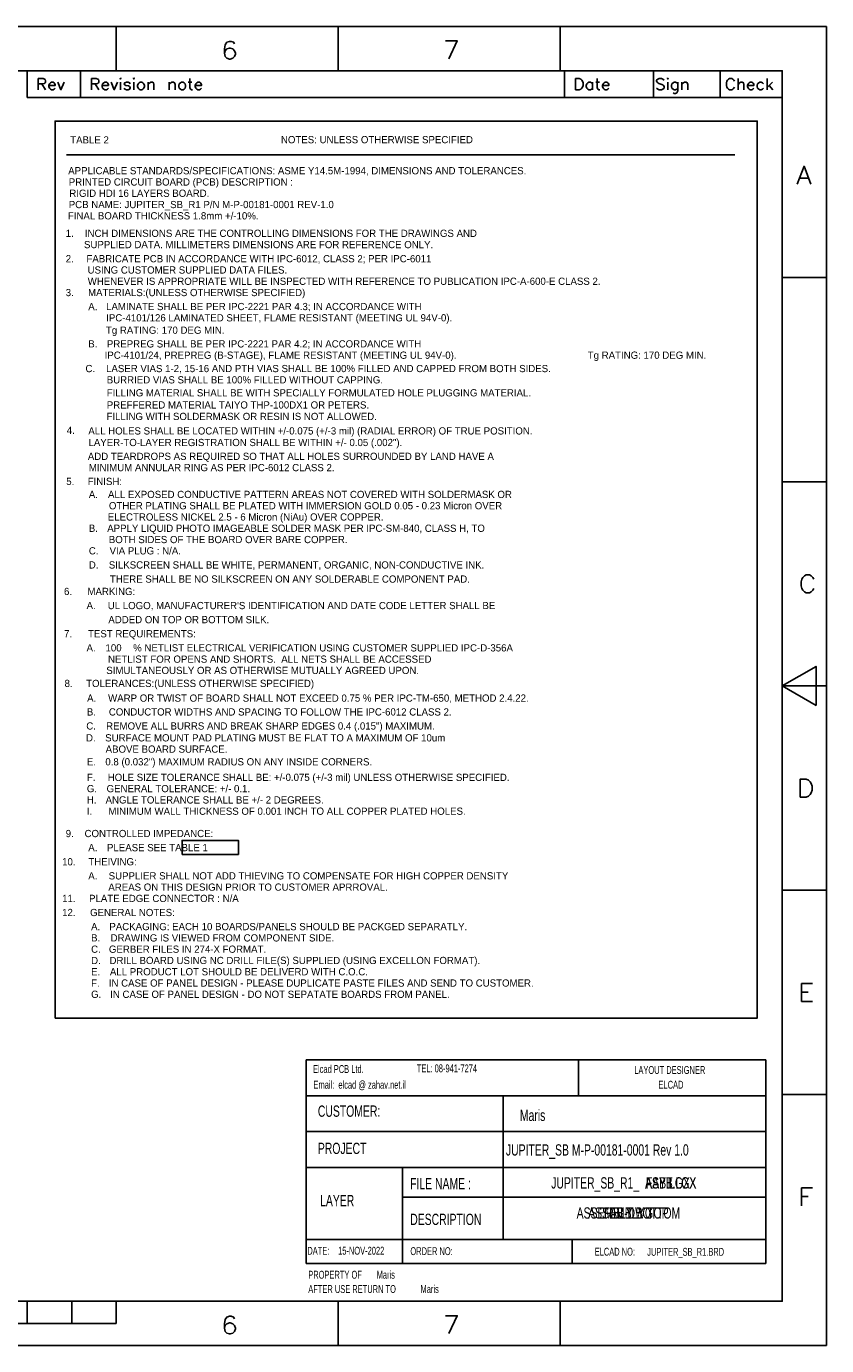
# Model space of a CAD drawing. Extents: x -84 to 336, y -47 to 250.
# Tile 40 of 40: x 155 to 336, y -47 to 250. Entities that reach past the tile are written whole.
import ezdxf
from ezdxf.enums import TextEntityAlignment as Align

# ---------------------------------------------------------------- set-up
doc = ezdxf.new("R2010")
doc.units = 0
for name, color, linetype in [('BG_DRILL_NOTES', 7, 'CONTINUOUS'), ('BG_HEADER_MARIS', 7, 'CONTINUOUS'), ('BG_TITLE_A3', 7, 'CONTINUOUS'), ('MA_FAB', 7, 'CONTINUOUS'), ('PG_ASSEMBLY_BOTTOM', 7, 'CONTINUOUS'), ('PG_ASSEMBLY_TOP', 7, 'CONTINUOUS')]:
    doc.layers.add(name, color=color, linetype=linetype)

msp = doc.modelspace()

# ---------------------------------------------------------------- linework, layer by layer
at = {"layer": 'BG_DRILL_NOTES'}
for points in [[(161.94786, 26.618692), (320.06286, 26.618692), (320.06286, 228.548692), (161.94786, 228.548692), (161.94786, 26.618692)], [(164.48786, 220.928692), (314.98286, 220.928692)]]:
    msp.add_lwpolyline(points, dxfattribs=at)
msp.add_lwpolyline([(190.52286, 63.448692), (203.22286, 63.448692), (203.22286, 66.623692), (190.52286, 66.623692)], close=True, dxfattribs=at)
at = {"layer": 'BG_HEADER_MARIS'}
for points in [[(218.44762, -28.649168), (218.444064, 17.197832)], [(218.444064, 17.197832), (321.95262, 17.197832)], [(279.83942, 9.095232), (279.83942, 17.223232)], [(321.95262, -28.649168), (321.95135, 17.195038)], [(218.44762, 9.120632), (321.95262, 9.120632)], [(262.82142, -7.059168), (262.82142, 9.133332)], [(218.44762, 1.068832), (321.95262, 1.068832)], [(218.44762, -7.059168), (321.95262, -7.059168)], [(240.16462, -23.289768), (240.161826, -7.091934)], [(262.82142, -23.289768), (262.81761, -7.084314)], [(240.11636, -13.70457), (321.95262, -13.739368)], [(218.44762, -23.264368), (321.95262, -23.264368)], [(240.16462, -28.674568), (240.16462, -23.277068)], [(278.39162, -28.649168), (278.39162, -23.251668)], [(218.44762, -28.649168), (321.95262, -28.649168)]]:
    msp.add_lwpolyline(points, dxfattribs=at)
at = {"layer": 'BG_TITLE_A3'}
for points in [[(335.675986, 249.876564), (-84.323936, 249.876564)], [(175.676052, 239.876584), (175.676052, 249.876564)], [(225.675952, 239.876584), (225.675952, 249.876564)], [(275.676106, 239.876584), (275.676106, 249.876564)], [(335.675986, -47.12335), (335.675986, 249.876564)], [(250.609354, 242.592098), (252.5141, 246.59209), (249.847608, 246.59209)], [(202.344274, 245.930928), (202.153774, 246.311928), (201.582274, 246.502428), (201.201274, 246.502428), (200.629774, 246.311928), (200.249028, 245.740428), (200.058528, 244.787928), (200.058528, 243.835682), (200.249028, 243.073682), (200.629774, 242.692682), (201.201274, 242.502436), (201.391774, 242.502436), (201.963274, 242.692682), (202.344274, 243.073682), (202.53452, 243.645182), (202.53452, 243.835682), (202.344274, 244.407182), (201.963274, 244.787928), (201.391774, 244.978428), (201.201274, 244.978428), (200.629774, 244.787928), (200.249028, 244.407182), (200.058528, 243.835682)], [(325.676006, 239.876584), (-74.323956, 239.876584)], [(155.676092, 233.876596), (155.676092, 239.876584)], [(158.152338, 235.626656), (158.152338, 238.126778), (159.22371, 238.126778), (159.580834, 238.007652), (159.69996, 237.888526), (159.818832, 237.650528), (159.818832, 237.412276), (159.69996, 237.174278), (159.580834, 237.055152), (159.22371, 236.93628), (158.152338, 236.93628)], [(167.676068, 233.876596), (167.676068, 239.876584)], [(170.152314, 235.626656), (170.152314, 238.126778), (171.223686, 238.126778), (171.58081, 238.007652), (171.699936, 237.888526), (171.818808, 237.650528), (171.818808, 237.412276), (171.699936, 237.174278), (171.58081, 237.055152), (171.223686, 236.93628), (170.152314, 236.93628)], [(192.295018, 238.126778), (192.295018, 236.102906), (192.414144, 235.745782), (192.652142, 235.626656), (192.890394, 235.626656)], [(276.676104, 233.876596), (276.676104, 239.876584)], [(284.033214, 238.126778), (284.033214, 236.102906), (284.15234, 235.745782), (284.390338, 235.626656), (284.628336, 235.626656)], [(296.676064, 233.876596), (296.676064, 239.876584)], [(297.394122, 235.98378), (297.632374, 235.745782), (297.989498, 235.626656), (298.465748, 235.626656), (298.822872, 235.745782), (299.06087, 235.98378), (299.06087, 236.340904), (298.941744, 236.579156), (298.822872, 236.698028), (298.58462, 236.817154), (297.870372, 237.055152), (297.632374, 237.174278), (297.513248, 237.293404), (297.394122, 237.531402), (297.394122, 237.7694), (297.632374, 238.007652), (297.989498, 238.126778), (298.465748, 238.126778), (298.822872, 238.007652), (299.06087, 237.7694)], [(311.676034, 233.876596), (311.676034, 239.876584)], [(314.901834, 236.221778), (314.782962, 235.98378), (314.54471, 235.745782), (314.306712, 235.626656), (313.830462, 235.626656), (313.592464, 235.745782), (313.354212, 235.98378), (313.23534, 236.221778), (313.116214, 236.579156), (313.116214, 237.174278), (313.23534, 237.531402), (313.354212, 237.7694), (313.592464, 238.007652), (313.830462, 238.126778), (314.306712, 238.126778), (314.54471, 238.007652), (314.782962, 237.7694), (314.901834, 237.531402)], [(315.735208, 238.126778), (315.735208, 235.626656)], [(322.28282, 238.126778), (322.28282, 235.626656)], [(325.676006, -37.12337), (325.676006, 239.876584)], [(158.985712, 236.93628), (159.818832, 235.626656)], [(161.96183, 235.98378), (161.723578, 235.745782), (161.48558, 235.626656), (161.128456, 235.626656), (160.890458, 235.745782), (160.652206, 235.98378), (160.533334, 236.340904), (160.533334, 236.579156), (160.652206, 236.93628), (160.890458, 237.174278), (161.128456, 237.293404), (161.48558, 237.293404), (161.723578, 237.174278), (161.842704, 237.055152), (161.96183, 236.817154), (161.96183, 236.579156), (160.533334, 236.579156)], [(162.556952, 237.293404), (163.2712, 235.626656), (163.985702, 237.293404)], [(170.985688, 236.93628), (171.818808, 235.626656)], [(173.961806, 235.98378), (173.723808, 235.745782), (173.485556, 235.626656), (173.128432, 235.626656), (172.890434, 235.745782), (172.652182, 235.98378), (172.53331, 236.340904), (172.53331, 236.579156), (172.652182, 236.93628), (172.890434, 237.174278), (173.128432, 237.293404), (173.485556, 237.293404), (173.723808, 237.174278), (173.84268, 237.055152), (173.961806, 236.817154), (173.961806, 236.579156), (172.53331, 236.579156)], [(174.556928, 237.293404), (175.27143, 235.626656), (175.985678, 237.293404)], [(176.699926, 237.293404), (176.699926, 235.626656)], [(177.5333, 235.98378), (177.652172, 235.745782), (178.009296, 235.626656), (178.36642, 235.626656), (178.723798, 235.745782), (178.84267, 235.98378), (178.84267, 236.102906), (178.723798, 236.340904), (178.485546, 236.46003), (177.890424, 236.579156), (177.652172, 236.698028), (177.5333, 236.93628), (177.652172, 237.174278), (178.009296, 237.293404), (178.36642, 237.293404), (178.723798, 237.174278), (178.84267, 236.93628)], [(179.676044, 237.293404), (179.676044, 235.626656)], [(182.890414, 237.293404), (182.890414, 235.626656)], [(182.890414, 236.817154), (183.247538, 237.174278), (183.485536, 237.293404), (183.84266, 237.293404), (184.080912, 237.174278), (184.199784, 236.817154), (184.199784, 235.626656)], [(187.652152, 237.293404), (187.652152, 235.626656)], [(187.652152, 236.817154), (188.009276, 237.174278), (188.247528, 237.293404), (188.604652, 237.293404), (188.84265, 237.174278), (188.961776, 236.817154), (188.961776, 235.626656)], [(191.937894, 237.293404), (192.771268, 237.293404)], [(194.914266, 235.98378), (194.676014, 235.745782), (194.438016, 235.626656), (194.080892, 235.626656), (193.84264, 235.745782), (193.604642, 235.98378), (193.485516, 236.340904), (193.485516, 236.579156), (193.604642, 236.93628), (193.84264, 237.174278), (194.080892, 237.293404), (194.438016, 237.293404), (194.676014, 237.174278), (194.79514, 237.055152), (194.914266, 236.817154), (194.914266, 236.579156), (193.485516, 236.579156)], [(282.961842, 236.93628), (282.72359, 237.174278), (282.485592, 237.293404), (282.128468, 237.293404), (281.89047, 237.174278), (281.652218, 236.93628), (281.533092, 236.579156), (281.533092, 236.340904), (281.652218, 235.98378), (281.89047, 235.745782), (282.128468, 235.626656), (282.485592, 235.626656), (282.72359, 235.745782), (282.961842, 235.98378)], [(282.961842, 237.293404), (282.961842, 235.626656)], [(283.67609, 237.293404), (284.509464, 237.293404)], [(286.652208, 235.98378), (286.41421, 235.745782), (286.175958, 235.626656), (285.818834, 235.626656), (285.580836, 235.745782), (285.342838, 235.98378), (285.223712, 236.340904), (285.223712, 236.579156), (285.342838, 236.93628), (285.580836, 237.174278), (285.818834, 237.293404), (286.175958, 237.293404), (286.41421, 237.174278), (286.533082, 237.055152), (286.652208, 236.817154), (286.652208, 236.579156), (285.223712, 236.579156)], [(299.894244, 237.293404), (299.894244, 235.626656)], [(302.156114, 236.93628), (301.918116, 237.174278), (301.679864, 237.293404), (301.32274, 237.293404), (301.084742, 237.174278), (300.84649, 236.93628), (300.727618, 236.579156), (300.727618, 236.340904), (300.84649, 235.98378), (301.084742, 235.745782), (301.32274, 235.626656), (301.679864, 235.626656), (301.918116, 235.745782), (302.156114, 235.98378)], [(301.084742, 234.912408), (301.32274, 234.793282), (301.679864, 234.793282), (301.918116, 234.912408), (302.036988, 235.031534), (302.156114, 235.388658), (302.156114, 237.293404)], [(303.108614, 237.293404), (303.108614, 235.626656)], [(303.108614, 236.817154), (303.465738, 237.174278), (303.703736, 237.293404), (304.06086, 237.293404), (304.298858, 237.174278), (304.417984, 236.817154), (304.417984, 235.626656)], [(315.735208, 236.817154), (316.092332, 237.174278), (316.330584, 237.293404), (316.687708, 237.293404), (316.925706, 237.174278), (317.044832, 236.817154), (317.044832, 235.626656)], [(319.306702, 235.98378), (319.068704, 235.745782), (318.830452, 235.626656), (318.473328, 235.626656), (318.23533, 235.745782), (317.997078, 235.98378), (317.878206, 236.340904), (317.878206, 236.579156), (317.997078, 236.93628), (318.23533, 237.174278), (318.473328, 237.293404), (318.830452, 237.293404), (319.068704, 237.174278), (319.187576, 237.055152), (319.306702, 236.817154), (319.306702, 236.579156), (317.878206, 236.579156)], [(321.449446, 236.93628), (321.211448, 237.174278), (320.97345, 237.293404), (320.616326, 237.293404), (320.378074, 237.174278), (320.140076, 236.93628), (320.02095, 236.579156), (320.02095, 236.340904), (320.140076, 235.98378), (320.378074, 235.745782), (320.616326, 235.626656), (320.97345, 235.626656), (321.211448, 235.745782), (321.449446, 235.98378)], [(323.473318, 237.293404), (322.28282, 236.102906)], [(322.75907, 236.579156), (323.592444, 235.626656)], [(155.676092, 233.876596), (325.676006, 233.876596)], [(329.061318, 214.376762), (330.585064, 218.376754), (332.109064, 214.376762)], [(329.632818, 215.710008), (331.537564, 215.710008)], [(335.675986, 193.37655), (325.676006, 193.37655)], [(335.675986, 147.376642), (325.676006, 147.376642)], [(332.792578, 123.328938), (332.602078, 122.948192), (332.221332, 122.567192), (331.840332, 122.376692), (331.078332, 122.376692), (330.697332, 122.567192), (330.316586, 122.948192), (330.126086, 123.328938), (329.935586, 123.900438), (329.935586, 124.852938), (330.126086, 125.424184), (330.316586, 125.805184), (330.697332, 126.186184), (331.078332, 126.376684), (331.840332, 126.376684), (332.221332, 126.186184), (332.602078, 125.805184), (332.792578, 125.424184)], [(325.676006, 101.376734), (335.675986, 101.376734)], [(335.675986, 55.376572), (325.676006, 55.376572)], [(332.509114, 30.376622), (330.032868, 30.376622), (330.032868, 34.376614), (332.509114, 34.376614)], [(330.032868, 32.471868), (331.556614, 32.471868)], [(335.675986, 9.376664), (325.676006, 9.376664)], [(330.032868, -15.623286), (330.032868, -11.623294), (332.509114, -11.623294)], [(330.032868, -13.52804), (331.556614, -13.52804)], [(-74.323956, -37.12337), (325.676006, -37.12337)], [(155.676092, -42.12336), (155.676092, -37.12337)], [(165.676072, -42.12336), (165.676072, -37.12337)], [(175.676052, -42.12336), (175.676052, -37.12337)], [(225.675952, -47.12335), (225.675952, -37.12337)], [(275.676106, -47.12335), (275.676106, -37.12337)], [(202.344274, -41.069006), (202.153774, -40.68826), (201.582274, -40.49776), (201.201274, -40.49776), (200.629774, -40.68826), (200.249028, -41.259506), (200.058528, -42.212006), (200.058528, -43.164252), (200.249028, -43.926252), (200.629774, -44.307252), (201.201274, -44.497752), (201.391774, -44.497752), (201.963274, -44.307252), (202.344274, -43.926252), (202.53452, -43.354752), (202.53452, -43.164252), (202.344274, -42.593006), (201.963274, -42.212006), (201.391774, -42.021506), (201.201274, -42.021506), (200.629774, -42.212006), (200.249028, -42.593006), (200.058528, -43.164252)], [(250.609354, -44.407836), (252.5141, -40.407844), (249.847608, -40.407844)], [(75.675998, -42.12336), (175.676052, -42.12336)], [(335.675986, -47.12335), (-84.323936, -47.12335)]]:
    msp.add_lwpolyline(points, dxfattribs=at)
for points in [[(-74.323956, -37.12337), (-74.323956, 239.876584), (325.676006, 239.876584), (325.676006, -37.12337)], [(176.699926, 238.24565), (176.818798, 238.126778), (176.699926, 238.007652), (176.5808, 238.126778)], [(179.676044, 238.24565), (179.79517, 238.126778), (179.676044, 238.007652), (179.556918, 238.126778)], [(279.15235, 235.626656), (279.15235, 238.126778), (279.98547, 238.126778), (280.342848, 238.007652), (280.580846, 237.7694), (280.699972, 237.531402), (280.818844, 237.174278), (280.818844, 236.579156), (280.699972, 236.221778), (280.580846, 235.98378), (280.342848, 235.745782), (279.98547, 235.626656)], [(299.894244, 238.24565), (300.01337, 238.126778), (299.894244, 238.007652), (299.775118, 238.126778)], [(180.628544, 235.98378), (180.509418, 236.340904), (180.509418, 236.579156), (180.628544, 236.93628), (180.866542, 237.174278), (181.10454, 237.293404), (181.461664, 237.293404), (181.699916, 237.174278), (181.937914, 236.93628), (182.05704, 236.579156), (182.05704, 236.340904), (181.937914, 235.98378), (181.699916, 235.745782), (181.461664, 235.626656), (181.10454, 235.626656), (180.866542, 235.745782)], [(189.914276, 235.98378), (189.79515, 236.340904), (189.79515, 236.579156), (189.914276, 236.93628), (190.152274, 237.174278), (190.390272, 237.293404), (190.747396, 237.293404), (190.985648, 237.174278), (191.223646, 236.93628), (191.342772, 236.579156), (191.342772, 236.340904), (191.223646, 235.98378), (190.985648, 235.745782), (190.747396, 235.626656), (190.390272, 235.626656), (190.152274, 235.745782)], [(333.296006, 96.962214), (333.296006, 105.791254), (325.676006, 101.376734)], [(329.718924, 76.37653), (329.718924, 80.376776), (331.05217, 80.376776), (331.62367, 80.186276), (332.00467, 79.805276), (332.19517, 79.424276), (332.38567, 78.852776), (332.38567, 77.90053), (332.19517, 77.32903), (332.00467, 76.94803), (331.62367, 76.56703), (331.05217, 76.37653)]]:
    msp.add_lwpolyline(points, close=True, dxfattribs=at)

# ---------------------------------------------------------------- texts
at = {"layer": 'BG_DRILL_NOTES'}
for s, p in [('TABLE 2', (165.35146, 223.51111)), ('NOTES: UNLESS OTHERWISE SPECIFIED', (212.79866, 223.56191)), ('APPLICABLE STANDARDS/SPECIFICATIONS: ASME Y14.5M-1994, DIMENSIONS AND TOLERANCES.', (164.89426, 216.57691)), ('PRINTED CIRCUIT BOARD (PCB) DESCRIPTION :', (165.02126, 214.03691)), ('RIGID HDI 16 LAYERS BOARD.', (165.14826, 211.49691)), ('FINAL BOARD THICKNESS 1.8mm +/-10%.', (164.81806, 206.41691)), ('PCB NAME: JUPITER_SB_R1 P/N M-P-00181-0001 REV-1.0', (165.02126, 208.95691)), ('1.', (164.33546, 202.47991)), ('INCH DIMENSIONS ARE THE CONTROLLING DIMENSIONS FOR THE DRAWINGS AND', (168.65346, 202.47991)), ('SUPPLIED DATA. MILLIMETERS DIMENSIONS ARE FOR REFERENCE ONLY.', (168.45026, 199.93991)), ('2.', (164.33546, 196.76491)), ('FABRICATE PCB IN ACCORDANCE WITH IPC-6012, CLASS 2; PER IPC-6011', (169.00906, 196.76491)), ('WHENEVER IS APPROPRIATE WILL BE INSPECTED WITH REFERENCE TO PUBLICATION IPC-A-600-E CLASS 2.', (169.28846, 191.68491)), ('USING CUSTOMER SUPPLIED DATA FILES.', (169.26306, 194.22491)), ('3.', (164.33546, 189.14491)), ('MATERIALS:(UNLESS OTHERWISE SPECIFIED)', (169.36466, 189.14491)), ('A.', (169.41546, 185.96991)), ('LAMINATE SHALL BE PER IPC-2221 PAR 4.3; IN ACCORDANCE WITH', (173.42866, 185.99531)), ('IPC-4101/126 LAMINATED SHEET, FLAME RESISTANT (MEETING UL 94V-0).', (173.45406, 183.45531)), ('Tg RATING: 170 DEG MIN.', (173.390306, 180.670454)), ('B.', (169.41546, 177.58537)), ('PREPREG SHALL BE PER IPC-2221 PAR 4.2; IN ACCORDANCE WITH', (173.60646, 177.58537)), ('IPC-4101/24, PREPREG (B-STAGE), FLAME RESISTANT (MEETING UL 94V-0).', (173.09846, 175.04537)), ('Tg RATING: 170 DEG MIN.', (281.88666, 175.04537)), ('C.', (168.77538, 172.03293)), ('LASER VIAS 1-2, 15-16 AND PTH VIAS SHALL BE 100% FILLED AND CAPPED FROM BOTH SIDES.', (173.42358, 172.03293)), ('BURRIED VIAS SHALL BE 100% FILLED WITHOUT CAPPING.', (173.57598, 169.49293)), ('FILLING MATERIAL SHALL BE WITH SPECIALLY FORMULATED HOLE PLUGGING MATERIAL.', (173.57598, 166.56939)), ('PREFFERED MATERIAL TAIYO THP-100DX1 OR PETERS.', (173.58868, 163.83889)), ('FILLING WITH SOLDERMASK OR RESIN IS NOT ALLOWED.', (173.517306, 161.254694)), ('4.', (164.576506, 158.125414)), ('ALL HOLES SHALL BE LOCATED WITHIN +/-0.075 (+/-3 mil) (RADIAL ERROR) OF TRUE POSITION.', (169.430446, 157.998414)), ('LAYER-TO-LAYER REGISTRATION SHALL BE WITHIN +/- 0.05 (.002").', (169.46626, 155.38577)), ('ADD TEARDROPS AS REQUIRED SO THAT ALL HOLES SURROUNDED BY LAND HAVE A', (169.31386, 152.27173)), ('MINIMUM ANNULAR RING AS PER IPC-6012 CLASS 2.', (169.545, 149.73173)), ('5.', (164.46246, 146.62023)), ('FINISH:', (169.28846, 146.62023)), ('A.', (169.54246, 143.69669)), ('ALL EXPOSED CONDUCTIVE PATTERN AREAS NOT COVERED WITH SOLDERMASK OR', (173.86046, 143.69669)), ('OTHER PLATING SHALL BE PLATED WITH IMMERSION GOLD 0.05 - 0.23 Micron OVER', (174.06366, 141.15669)), ('ELECTROLESS NICKEL 2.5 - 6 Micron (NiAu) OVER COPPER.', (173.80966, 138.61669)), ('B.', (169.54246, 136.07669)), ('APPLY LIQUID PHOTO IMAGEABLE SOLDER MASK PER IPC-SM-840, CLASS H, TO', (173.68266, 136.07669)), ('BOTH SIDES OF THE BOARD OVER BARE COPPER.', (174.03826, 133.53669)), ('C.', (169.54246, 130.99669)), ('VIA PLUG : N/A.', (174.21606, 130.99669)), ('D.', (169.54246, 127.82169)), ('SILKSCREEN SHALL BE WHITE, PERMANENT, ORGANIC, NON-CONDUCTIVE INK.', (174.03826, 127.82169)), ('THERE SHALL BE NO SILKSCREEN ON ANY SOLDERABLE COMPONENT PAD.', (174.29226, 124.64669)), ('6.', (163.95192, 121.85269)), ('MARKING:', (169.23512, 121.85269)), ('A.', (169.03192, 118.67769)), ("UL LOGO, MANUFACTURER'S IDENTIFICATION AND DATE CODE LETTER SHALL BE", (173.80712, 118.67769)), ('ADDED ON TOP OR BOTTOM SILK.', (173.93412, 115.50269)), ('7.', (163.95192, 112.32769)), ('TEST REQUIREMENTS:', (169.36212, 112.32769)), ('A.', (169.03192, 109.15269)), ('100', (173.29912, 109.15269)), ('% NETLIST ELECTRICAL VERIFICATION USING CUSTOMER SUPPLIED IPC-D-356A', (179.52212, 109.15269)), ('NETLIST FOR OPENS AND SHORTS.  ALL NETS SHALL BE ACCESSED', (173.85792, 106.61269)), ('SIMULTANEOUSLY OR AS OTHERWISE MUTUALLY AGREED UPON.', (173.47692, 104.07269)), ('8.', (164.07892, 101.14915)), ('TOLERANCES:(UNLESS OTHERWISE SPECIFIED)', (168.93032, 101.14915)), ('A.', (169.15892, 97.84461)), ('WARP OR TWIST OF BOARD SHALL NOT EXCEED 0.75 % PER IPC-TM-650, METHOD 2.4.22.', (173.88332, 97.84461)), ('B.', (169.09796, 94.73057)), ('CONDUCTOR WIDTHS AND SPACING TO FOLLOW THE IPC-6012 CLASS 2.', (174.05096, 94.73057)), ('C.', (168.96842, 91.56319)), ('REMOVE ALL BURRS AND BREAK SHARP EDGES 0.4 (.015") MAXIMUM.', (173.43882, 91.56319)), ('D.', (168.90492, 88.89619)), ('SURFACE MOUNT PAD PLATING MUST BE FLAT TO A MAXIMUM OF 10um', (173.22292, 88.89619)), ('ABOVE BOARD SURFACE.', (173.32452, 86.35619)), ('E.', (169.09542, 83.49615)), ('0.8 (0.032") MAXIMUM RADIUS ON ANY INSIDE CORNERS.', (173.26102, 83.49615)), ('F.', (169.09542, 80.00111)), ('HOLE SIZE TOLERANCE SHALL BE: +/-0.075 (+/-3 mil) UNLESS OTHERWISE SPECIFIED.', (173.79442, 80.00111)), ('G.', (169.09542, 77.46111)), ('GENERAL TOLERANCE: +/- 0.1.', (173.54042, 77.46111)), ('H.', (169.09542, 74.92111)), ('ANGLE TOLERANCE SHALL BE +/- 2 DEGREES.', (173.31182, 74.92111)), ('I.', (169.09542, 72.38111)), ('MINIMUM WALL THICKNESS OF 0.001 INCH TO ALL COPPER PLATED HOLES.', (173.94682, 72.38111)), ('9.', (164.33546, 67.35191)), ('CONTROLLED IMPEDANCE:', (168.57726, 67.35191)), ('A.', (169.41546, 64.17691)), ('PLEASE SEE TABLE 1', (173.63186, 64.17691)), ('10.', (163.52266, 61.00191)), ('THEIVING:', (169.44086, 61.00191)), ('A.', (169.41546, 57.82691)), ('SUPPLIER SHALL NOT ADD THIEVING TO COMPENSATE FOR HIGH COPPER DENSITY', (174.01286, 57.82691)), ('AREAS ON THIS DESIGN PRIOR TO CUSTOMER APRROVAL.', (173.93666, 55.28691)), ('11.', (163.52266, 52.74691)), ('PLATE EDGE CONNECTOR : N/A', (169.59326, 52.74691)), ('12.', (163.52266, 49.57191)), ('GENERAL NOTES:', (169.82186, 49.57191)), ('A.', (170.05046, 46.39691)), ('PACKAGING: EACH 10 BOARDS/PANELS SHOULD BE PACKGED SEPARATLY.', (174.16526, 46.39691)), ('B.', (170.05046, 43.85691)), ('DRAWING IS VIEWED FROM COMPONENT SIDE.', (174.44466, 43.85691)), ('C.', (170.05046, 41.31691)), ('GERBER FILES IN 274-X FORMAT.', (174.06366, 41.31691)), ('D.', (170.05046, 38.77691)), ('DRILL BOARD USING NC DRILL FILE(S) SUPPLIED (USING EXCELLON FORMAT).', (174.19066, 38.77691)), ('E.', (170.05046, 36.23691)), ('ALL PRODUCT LOT SHOULD BE DELIVERD WITH C.O.C.', (174.29226, 36.23691)), ('G.', (170.05046, 31.15691)), ('F.', (170.05046, 33.69691)), ('IN CASE OF PANEL DESIGN - PLEASE DUPLICATE PASTE FILES AND SEND TO CUSTOMER.', (174.03826, 33.69691)), ('IN CASE OF PANEL DESIGN - DO NOT SEPATATE BOARDS FROM PANEL.', (174.34306, 31.15691))]:
    msp.add_text(s, height=1.6256, dxfattribs=at).set_placement(p)
at = {"layer": 'BG_HEADER_MARIS'}
for s, height, width, p in [('Elcad PCB Ltd.', 1.778, 0.685714, (220.02242, 14.251432)), ('TEL: 08-941-7274', 1.778, 0.685714, (243.39042, 14.403832)), ('LAYOUT DESIGNER', 1.778, 0.685714, (292.358064, 14.03985)), ('Email:  elcad @ zahav.net.il', 1.778, 0.685714, (220.12402, 10.720832)), ('ELCAD', 1.778, 0.685714, (297.82262, 10.720832)), ('CUSTOMER:', 2.54, 0.69, (221.11462, 4.396232)), ('Maris', 2.54, 0.69, (266.60602, 3.456432)), ('PROJECT', 2.54, 0.69, (221.11462, -3.985768)), ('JUPITER_SB M-P-00181-0001 Rev 1.0', 2.54, 0.69, (263.45896, -4.340606)), ('FILE NAME :', 2.54, 0.69, (241.89182, -11.935968)), ('LAYER', 2.54, 0.69, (221.62262, -15.745968)), ('DESCRIPTION', 2.54, 0.69, (241.913664, -19.97075)), ('DATE:', 1.778, 0.685714, (218.74226, -26.670508)), ('15-NOV-2022', 1.778, 0.685714, (225.67646, -26.645108)), ('ORDER NO:', 1.778, 0.685714, (241.94262, -26.744168)), ('ELCAD NO:', 1.778, 0.685714, (283.44876, -26.870406)), ('JUPITER_SB_R1.BRD', 1.778, 0.685714, (295.28516, -26.895806)), ('PROPERTY OF', 1.778, 0.685714, (218.95562, -32.052768)), ('Maris', 1.778, 0.685714, (234.34802, -32.052768)), ('AFTER USE RETURN TO', 1.778, 0.685714, (218.95562, -35.278568)), ('Maris', 1.778, 0.685714, (244.22862, -35.278568))]:
    msp.add_text(s, height=height, dxfattribs=dict(at, width=width)).set_placement(p)
at = {"layer": 'BG_HEADER_MARIS', "width": 0.69}
msp.add_text('JUPITER_SB_R1_', height=2.54, dxfattribs=at).set_placement((293.45636, -11.757406), align=Align.RIGHT)
at = {"layer": 'MA_FAB', "width": 0.69}
for s, p in [('FAB.LGX', (299.93336, -11.757406)), ('FAB-DWG', (291.04336, -18.53057))]:
    msp.add_text(s, height=2.54, dxfattribs=at).set_placement(p, align=Align.CENTER)
at = {"layer": 'PG_ASSEMBLY_BOTTOM', "width": 0.69}
for s, p in [('ASYB.LGX', (300.56836, -11.757406)), ('ASSEMBLY BOTTOM', (291.04336, -18.53057))]:
    msp.add_text(s, height=2.54, dxfattribs=at).set_placement(p, align=Align.CENTER)
at = {"layer": 'PG_ASSEMBLY_TOP', "width": 0.69}
for s, p in [('ASYT.LGX', (300.56836, -11.757406)), ('ASSEMBLY TOP', (291.04336, -18.53057))]:
    msp.add_text(s, height=2.54, dxfattribs=at).set_placement(p, align=Align.CENTER)

doc.saveas('drawing.dxf')
